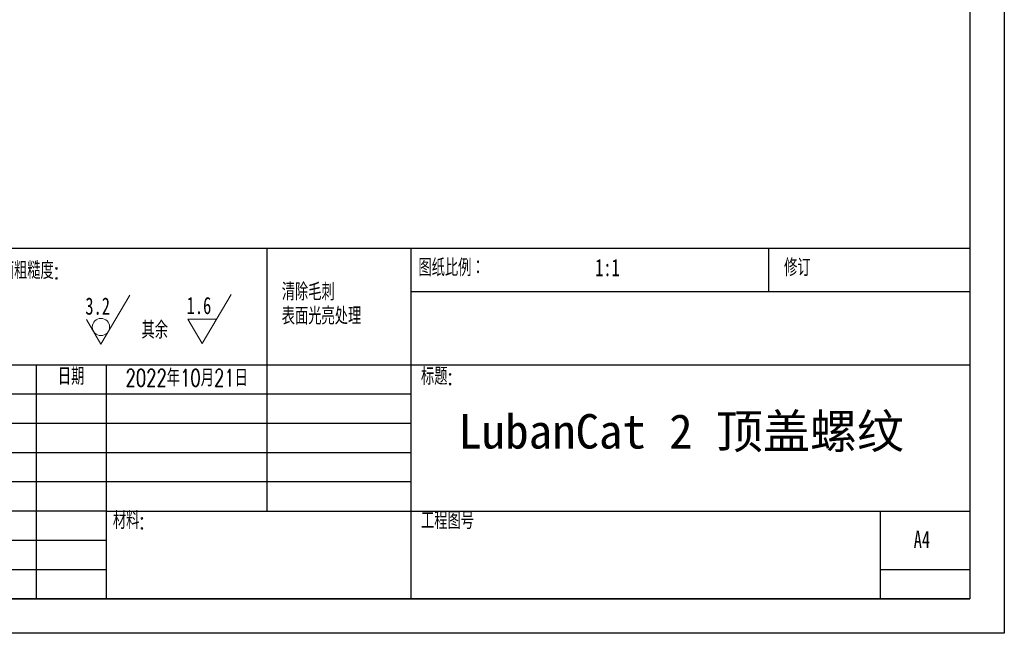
# Model space of a CAD drawing. Header units: millimetres. Extents: x 1578 to 1793, y 2179 to 2535.
# Tile 7 of 14: x 1650 to 1793, y 2179 to 2268. Entities that reach past the tile are written whole.
import ezdxf

# ---------------------------------------------------------------- set-up
doc = ezdxf.new("R2010")
doc.units = ezdxf.units.MM
doc.styles.add('SLDTEXTSTYLE0', font='TXT', dxfattribs={"width": 0.7, "bigfont": 'bigfont'})
doc.styles.add('SLDTEXTSTYLE1', font='TXT', dxfattribs={"width": 0.7})
doc.styles.add('标题7', font='simhei.ttf', dxfattribs={"height": 5})

# ---------------------------------------------------------------- blocks, each defined once
blk = doc.blocks.new('SW_NOTE_0_1')
at = {"color": 0, "linetype": 'Continuous', "lineweight": 0, "char_height": 2.5, "attachment_point": 1, "style": 'SLDTEXTSTYLE0'}
for s, insert in [('清除毛刺', (0, 3.22)), ('表面光亮处理', (0, -0.28))]:
    blk.add_mtext(s, dxfattribs=dict(at, insert=insert))
blk = doc.blocks.new('SW_SFSYMBOL_0')
at = {"color": 0, "linetype": 'Continuous', "lineweight": 0}
for p, q in [((2.26, -3.57), (6.47, 3.57)), ((2.26, -3.57), (0.15, 0)), ((4.36, 0), (0.15, 0))]:
    blk.add_line(p, q, dxfattribs=at)
at = {"color": 0, "linetype": 'Continuous', "lineweight": 0, "char_height": 2.5, "attachment_point": 1}
for s, insert, style in [('1.6', (0, 3.22), 'SLDTEXTSTYLE1'), ('其余', (-6.56, -0.35), 'SLDTEXTSTYLE0')]:
    blk.add_mtext(s, dxfattribs=dict(at, insert=insert, style=style))
blk = doc.blocks.new('SW_SFSYMBOL_1')
at = {"color": 0, "linetype": 'Continuous', "lineweight": 0}
for q in [(6.47, 3.57), (0.15, 0)]:
    blk.add_line((2.26, -3.57), q, dxfattribs=at)
blk.add_circle((2.26, -1.07), 1.25, dxfattribs=at)
at = {"color": 0, "linetype": 'Continuous', "lineweight": 0, "insert": (0, 3.22), "char_height": 2.5, "attachment_point": 1, "style": 'SLDTEXTSTYLE1'}
blk.add_mtext('3.2', dxfattribs=at)

msp = doc.modelspace()

# ---------------------------------------------------------------- linework, layer by layer
at = {"lineweight": -3}
for p, q in [((1608.0295983, 2234.5254724), (1788.0295983, 2234.5254724)), ((1685.9186318, 2234.5254724), (1685.9186318, 2196.2754724)), ((1706.8295983, 2234.5254724), (1706.8295983, 2183.5254724)), ((1758.8295983, 2228.1504724), (1758.8295983, 2234.5254724)), ((1788.0295983, 2228.1504724), (1706.8295983, 2228.1504724)), ((1788.0295983, 2217.5254724), (1608.0295983, 2217.5254724)), ((1652.4285245, 2217.5254724), (1652.4285245, 2183.5254724)), ((1662.6295983, 2183.5254724), (1662.6295983, 2217.5254724)), ((1706.8295983, 2213.2754724), (1608.0295983, 2213.2754724)), ((1706.8295983, 2209.0254724), (1608.0295983, 2209.0254724)), ((1706.8295983, 2204.7754724), (1608.0295983, 2204.7754724)), ((1706.8295983, 2200.5254724), (1608.0295983, 2200.5254724)), ((1662.6295983, 2196.2754724), (1608.0295983, 2196.2754724)), ((1662.6295983, 2196.2754724), (1788.0295983, 2196.2754724)), ((1775.0295983, 2183.5254724), (1775.0295983, 2196.2754724)), ((1662.6295983, 2192.0254004), (1608.0295983, 2192.0254004)), ((1662.6295983, 2187.7754724), (1608.0295983, 2187.7754724)), ((1788.0295983, 2187.7754724), (1775.0295983, 2187.7754724)), ((1608.0295983, 2183.5254724), (1788.0295983, 2183.5254724))]:
    msp.add_line(p, q, dxfattribs=at)
msp.add_line((1788.0295983, 2234.5254724), (1788.0295983, 2183.5254724))
for points in [[(1793.0295983, 2178.5254724), (1578.1968271, 2178.5254724), (1578.1968271, 2535.2935839), (1793.0295983, 2535.2935839)], [(1788.0295983, 2183.5254724), (1583.1968271, 2183.5254724), (1583.1968271, 2530.2935839), (1788.0295983, 2530.2935839)]]:
    msp.add_lwpolyline(points, close=True)

# ---------------------------------------------------------------- block references
for name, p in [('SW_NOTE_0_1', (1688.0922277, 2226.1903544)), ('SW_SFSYMBOL_1', (1659.5759856, 2224.1211984)), ('SW_SFSYMBOL_0', (1674.2879399, 2224.2043718))]:
    msp.add_blockref(name, p, dxfattribs=at)

# ---------------------------------------------------------------- texts
at = {"lineweight": -3, "char_height": 2.5, "attachment_point": 1}
for s, insert, style in [('表面粗糙度:', (1645.3682458, 2232.5250473), 'SLDTEXTSTYLE0'), ('图纸比例：', (1707.9410064, 2232.9372275), 'SLDTEXTSTYLE0'), ('1:1', (1733.6059052, 2232.9372274), 'SLDTEXTSTYLE1'), ('修订', (1761.048208, 2232.9372275), 'SLDTEXTSTYLE0'), ('日期', (1655.5746952, 2217.1319044), 'SLDTEXTSTYLE0'), ('2022年10月21日', (1665.4002142, 2216.9104536), 'SLDTEXTSTYLE0'), ('标题:', (1708.3161802, 2217.1319044), 'SLDTEXTSTYLE0'), ('材料:', (1663.5704577, 2196.1756667), 'SLDTEXTSTYLE0'), ('工程图号', (1708.3161802, 2196.1756667), 'SLDTEXTSTYLE0'), ('A4', (1779.8700098, 2193.4256665), 'SLDTEXTSTYLE1')]:
    msp.add_mtext(s, dxfattribs=dict(at, insert=insert, style=style))
at = {"lineweight": -3, "insert": (1713.7499212, 2210.3848246), "char_height": 5, "attachment_point": 1, "style": '标题7'}
msp.add_mtext_dynamic_manual_height_columns('LubanCat 2 顶盖螺纹', width=91.796834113, gutter_width=35, heights=[0], dxfattribs=at)

doc.saveas('drawing.dxf')
